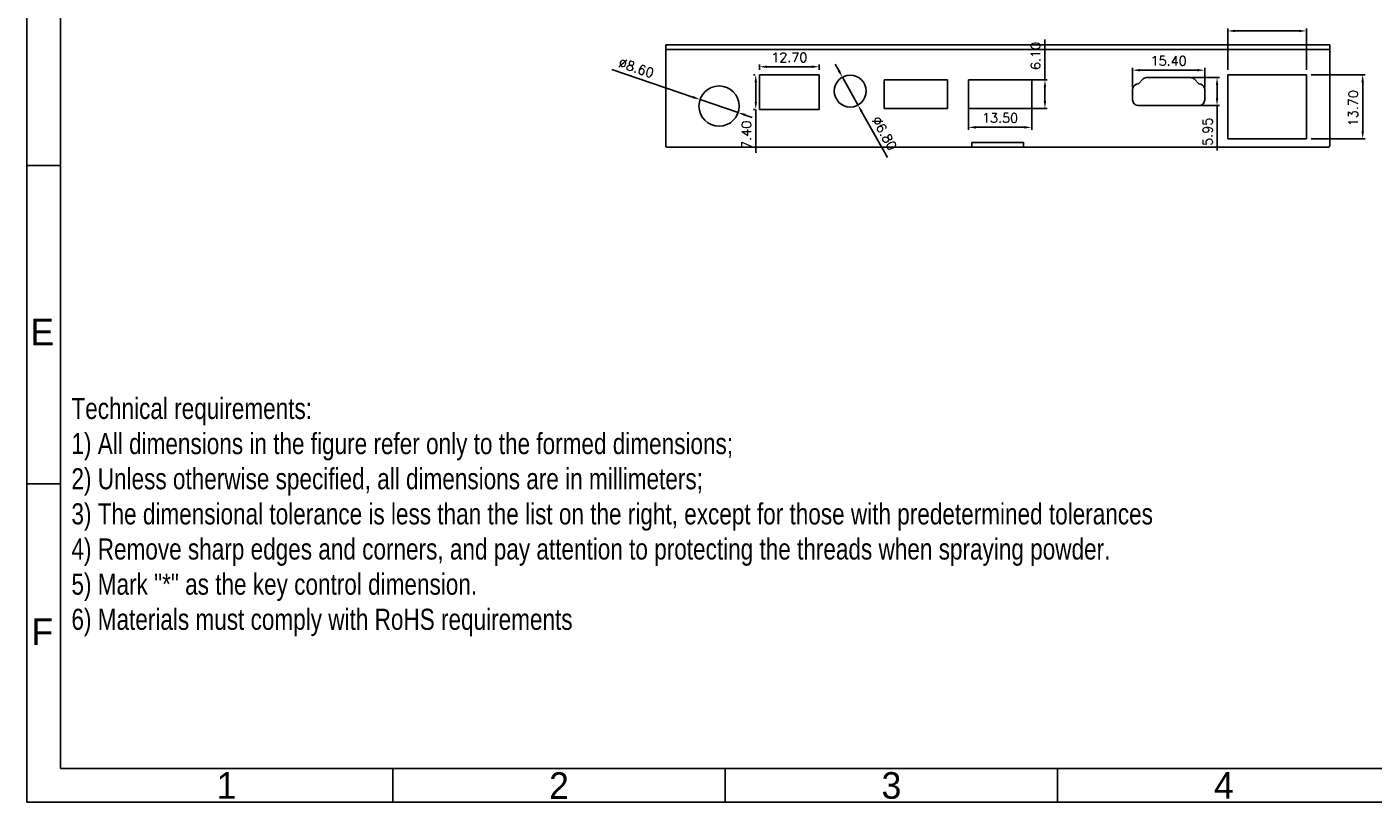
# Model space of a CAD drawing. Header units: millimetres. Extents: x 3323 to 3905, y -1050 to -642.
# Tile 1 of 12: x 3323 to 3611, y -1050 to -885. Entities that reach past the tile are written whole.
import ezdxf
from ezdxf.enums import TextEntityAlignment as Align

# ---------------------------------------------------------------- set-up
doc = ezdxf.new("R2010")
doc.units = ezdxf.units.MM
doc.layers.add('图框层', color=7, linetype='Continuous')
doc.layers.add('标注层', color=7, linetype='Continuous')
doc.styles.add('3', font='txt')
doc.styles.get("Standard").update_dxf_attribs({"font": 'txt', "bigfont": 'gbcbig.shx'})
doc.styles.add('样式 1', font='txt', dxfattribs={"width": 0.8, "height": 4})
doc.dimstyles.new('T2', dxfattribs={"dimtxt": 2, "dimasz": 1.6, "dimexe": 0.5, "dimexo": 1, "dimgap": 1, "dimtad": 1, "dimzin": 1, "dimdsep": 46, "dimtxsty": 'Standard', "dimcen": 0.5, "dimclrd": 4, "dimclre": 4, "dimclrt": 7, "dimadec": 1, "dimazin": 2, "dimtfac": 1, "dimtmove": 0, "dimatfit": 3, "dimfxl": 1.25, "dimarcsym": 0})

# ---------------------------------------------------------------- blocks, each defined once
blk = doc.blocks.new('*D15')
at = {"layer": 'Defpoints', "color": 0, "transparency": 16777216}
for p in [(3524.23, -899.28), (3537.73, -899.16), (3537.73, -906.04)]:
    blk.add_point(p, dxfattribs=at)
at = {"layer": '标注层', "color": 4, "lineweight": -2, "transparency": 16777216}
for p, q in [((3524.23, -900.28), (3524.23, -906.54)), ((3537.73, -900.16), (3537.73, -906.54)), ((3525.83, -906.04), (3536.13, -906.04))]:
    blk.add_line(p, q, dxfattribs=at)
at = {"layer": '标注层', "color": 4, "transparency": 16777216}
for points in [[(3525.83, -905.77), (3525.83, -906.31), (3524.23, -906.04)], [(3536.13, -905.77), (3536.13, -906.31), (3537.73, -906.04)]]:
    blk.add_solid(points, dxfattribs=at)
at = {"layer": '标注层', "color": 7, "transparency": 16777216, "insert": (3530.98, -904.04), "char_height": 2, "attachment_point": 5}
blk.add_mtext('13.50', dxfattribs=at)
blk = doc.blocks.new('*D16')
at = {"layer": 'Defpoints', "color": 0, "transparency": 16777216}
for p in [(3536.37, -895.9), (3540.57, -895.9), (3536.19, -902)]:
    blk.add_point(p, dxfattribs=at)
at = {"layer": '标注层', "color": 4, "lineweight": -2, "transparency": 16777216}
for p, q in [((3540.57, -895.9), (3540.57, -887.3)), ((3537.37, -895.9), (3541.07, -895.9)), ((3540.57, -900.4), (3540.57, -897.5)), ((3537.19, -902), (3541.07, -902))]:
    blk.add_line(p, q, dxfattribs=at)
at = {"layer": '标注层', "color": 4, "transparency": 16777216}
for points in [[(3540.3, -897.5), (3540.83, -897.5), (3540.57, -895.9)], [(3540.3, -900.4), (3540.83, -900.4), (3540.57, -902)]]:
    blk.add_solid(points, dxfattribs=at)
at = {"layer": '标注层', "color": 7, "transparency": 16777216, "insert": (3538.57, -890.8), "char_height": 2, "attachment_point": 5, "rotation": 90}
blk.add_mtext('6.10', dxfattribs=at)
blk = doc.blocks.new('*D17')
at = {"layer": 'Defpoints', "color": 0, "transparency": 16777216}
for p in [(3497.32, -895.33), (3500.64, -901.27)]:
    blk.add_point(p, dxfattribs=at)
at = {"layer": '标注层', "color": 4, "lineweight": -2, "transparency": 16777216}
for p, q in [((3496.54, -893.94), (3495.76, -892.54)), ((3497.32, -895.33), (3500.64, -901.27)), ((3506.92, -912.5), (3501.42, -902.67))]:
    blk.add_line(p, q, dxfattribs=at)
at = {"layer": '标注层', "color": 4, "transparency": 16777216}
for points in [[(3496.78, -893.81), (3496.31, -894.07), (3497.32, -895.33)], [(3501.65, -902.54), (3501.19, -902.8), (3500.64, -901.27)]]:
    blk.add_solid(points, dxfattribs=at)
at = {"layer": '标注层', "color": 7, "transparency": 16777216, "insert": (3506.3, -907.31), "char_height": 2, "attachment_point": 5, "rotation": 299.1914}
blk.add_mtext('∅6.80', dxfattribs=at)
blk = doc.blocks.new('*D18')
at = {"layer": 'Defpoints', "color": 0, "transparency": 16777216}
for p in [(3492.33, -893.11), (3479.63, -894.8), (3492.33, -894.8)]:
    blk.add_point(p, dxfattribs=at)
at = {"layer": '标注层', "color": 4, "lineweight": -2, "transparency": 16777216}
for p, q in [((3479.63, -893.8), (3479.63, -892.61)), ((3481.23, -893.11), (3490.73, -893.11)), ((3492.33, -893.8), (3492.33, -892.61))]:
    blk.add_line(p, q, dxfattribs=at)
at = {"layer": '标注层', "color": 4, "transparency": 16777216}
for points in [[(3481.23, -892.84), (3481.23, -893.38), (3479.63, -893.11)], [(3490.73, -892.84), (3490.73, -893.38), (3492.33, -893.11)]]:
    blk.add_solid(points, dxfattribs=at)
at = {"layer": '标注层', "color": 7, "transparency": 16777216, "insert": (3485.98, -891.11), "char_height": 2, "attachment_point": 5}
blk.add_mtext('12.70', dxfattribs=at)
blk = doc.blocks.new('*D19')
at = {"layer": 'Defpoints', "color": 0, "transparency": 16777216}
for p in [(3479.63, -894.8), (3478.81, -902.2), (3479.63, -902.2)]:
    blk.add_point(p, dxfattribs=at)
at = {"layer": '标注层', "color": 4, "lineweight": -2, "transparency": 16777216}
for p, q in [((3478.63, -894.8), (3478.31, -894.8)), ((3478.81, -896.4), (3478.81, -900.6)), ((3478.63, -902.2), (3478.31, -902.2)), ((3478.81, -902.2), (3478.81, -911.47))]:
    blk.add_line(p, q, dxfattribs=at)
at = {"layer": '标注层', "color": 4, "transparency": 16777216}
for points in [[(3478.55, -896.4), (3479.08, -896.4), (3478.81, -894.8)], [(3478.55, -900.6), (3479.08, -900.6), (3478.81, -902.2)]]:
    blk.add_solid(points, dxfattribs=at)
at = {"layer": '标注层', "color": 7, "transparency": 16777216, "insert": (3476.81, -907.63), "char_height": 2, "attachment_point": 5, "rotation": 90}
blk.add_mtext('7.40', dxfattribs=at)
blk = doc.blocks.new('*D20')
at = {"layer": 'Defpoints', "color": 0, "transparency": 16777216}
for p in [(3466.91, -900.11), (3475.05, -902.89)]:
    blk.add_point(p, dxfattribs=at)
at = {"layer": '标注层', "color": 4, "lineweight": -2, "transparency": 16777216}
for p, q in [((3448.08, -893.69), (3465.4, -899.6)), ((3475.05, -902.89), (3466.91, -900.11)), ((3476.57, -903.41), (3478.08, -903.92))]:
    blk.add_line(p, q, dxfattribs=at)
at = {"layer": '标注层', "color": 4, "transparency": 16777216}
for points in [[(3465.48, -899.34), (3465.31, -899.85), (3466.91, -900.11)], [(3476.65, -903.15), (3476.48, -903.66), (3475.05, -902.89)]]:
    blk.add_solid(points, dxfattribs=at)
at = {"layer": '标注层', "color": 7, "transparency": 16777216, "insert": (3453.3, -893.36), "char_height": 2, "attachment_point": 5, "rotation": 341.1591}
blk.add_mtext('∅8.60', dxfattribs=at)
blk = doc.blocks.new('*D26')
at = {"layer": 'Defpoints', "color": 0, "transparency": 16777216}
for p in [(3574.68, -893.84), (3559.28, -898.46), (3574.68, -898.46)]:
    blk.add_point(p, dxfattribs=at)
at = {"layer": '标注层', "color": 4, "lineweight": -2, "transparency": 16777216}
for p, q in [((3559.28, -897.46), (3559.28, -893.34)), ((3560.88, -893.84), (3573.08, -893.84)), ((3574.68, -897.46), (3574.68, -893.34))]:
    blk.add_line(p, q, dxfattribs=at)
at = {"layer": '标注层', "color": 4, "transparency": 16777216}
for points in [[(3560.88, -893.57), (3560.88, -894.11), (3559.28, -893.84)], [(3573.08, -893.57), (3573.08, -894.11), (3574.68, -893.84)]]:
    blk.add_solid(points, dxfattribs=at)
at = {"layer": '标注层', "color": 7, "transparency": 16777216, "insert": (3566.98, -891.84), "char_height": 2, "attachment_point": 5}
blk.add_mtext('15.40', dxfattribs=at)
blk = doc.blocks.new('*D27')
at = {"layer": 'Defpoints', "color": 0, "transparency": 16777216}
for p in [(3570.98, -895.43), (3570.98, -901.38), (3577.31, -901.38)]:
    blk.add_point(p, dxfattribs=at)
at = {"layer": '标注层', "color": 4, "lineweight": -2, "transparency": 16777216}
for p, q in [((3571.98, -895.43), (3577.81, -895.43)), ((3577.31, -897.03), (3577.31, -899.78)), ((3571.98, -901.38), (3577.81, -901.38)), ((3577.31, -901.38), (3577.31, -910.98))]:
    blk.add_line(p, q, dxfattribs=at)
at = {"layer": '标注层', "color": 4, "transparency": 16777216}
for points in [[(3577.05, -897.03), (3577.58, -897.03), (3577.31, -895.43)], [(3577.05, -899.78), (3577.58, -899.78), (3577.31, -901.38)]]:
    blk.add_solid(points, dxfattribs=at)
at = {"layer": '标注层', "color": 7, "transparency": 16777216, "insert": (3575.31, -906.98), "char_height": 2, "attachment_point": 5, "rotation": 90}
blk.add_mtext('5.95', dxfattribs=at)

msp = doc.modelspace()

# ---------------------------------------------------------------- linework, layer by layer
at = {"color": 7}
for p, q in [((3459.582, -909.902), (3459.582, -888.402)), ((3601.382, -888.402), (3459.582, -888.402)), ((3601.382, -889.402), (3459.582, -889.402)), ((3601.382, -909.902), (3601.382, -888.402)), ((3479.632, -902.202), (3479.632, -894.802)), ((3479.632, -894.802), (3492.332, -894.802)), ((3492.332, -894.802), (3492.332, -902.202)), ((3560.121, -896.854), (3560.466, -896.745)), ((3560.597, -896.661), (3561.368, -895.821)), ((3562.252, -895.432), (3571.712, -895.432)), ((3572.597, -895.821), (3573.368, -896.661)), ((3573.498, -896.745), (3573.844, -896.854)), ((3579.732, -894.802), (3596.232, -894.802)), ((3559.282, -900.182), (3559.282, -897.998)), ((3574.682, -897.998), (3574.682, -900.182)), ((3492.332, -902.202), (3479.632, -902.202)), ((3573.482, -901.382), (3560.482, -901.382)), ((3459.982, -910.302), (3600.982, -910.302)), ((3535.982, -909.302), (3524.982, -909.302)), ((3524.982, -909.302), (3524.982, -910.302)), ((3535.982, -909.302), (3535.982, -910.302))]:
    msp.add_line(p, q, dxfattribs=at)
at = {"color": 1, "linetype": 'Continuous'}
for p, q in [((3506.232, -902.002), (3506.232, -895.902)), ((3506.232, -895.902), (3519.732, -895.902)), ((3519.732, -895.902), (3519.732, -902.002)), ((3524.232, -902.002), (3524.232, -895.902)), ((3524.232, -895.902), (3537.732, -895.902)), ((3537.732, -895.902), (3537.732, -902.002)), ((3519.732, -902.002), (3506.232, -902.002)), ((3537.732, -902.002), (3524.232, -902.002))]:
    msp.add_line(p, q, dxfattribs=at)
at = {"color": 1}
for p, q in [((3579.582, -894.802), (3596.382, -894.802)), ((3579.582, -908.502), (3579.582, -894.802)), ((3596.382, -894.802), (3596.382, -908.502)), ((3596.382, -908.502), (3579.582, -908.502))]:
    msp.add_line(p, q, dxfattribs=at)
at = {"color": 7}
for centre, radius in [((3498.982, -898.302), 3.4), ((3470.982, -901.502), 4.3)]:
    msp.add_circle(centre, radius, dxfattribs=at)
for centre, radius, start, end in [((3560.376, -896.459), 0.3, 287.52557, 317.48955), ((3562.252, -896.632), 1.2, 90, 137.48955), ((3571.712, -896.632), 1.2, 42.51045, 90), ((3573.589, -896.459), 0.3, 222.51045, 252.47443), ((3560.482, -897.998), 1.2, 107.52557, 180), ((3573.482, -897.998), 1.2, 0, 72.47443), ((3560.482, -900.182), 1.2, 180, 270), ((3573.482, -900.182), 1.2, 270, 0), ((3459.982, -909.902), 0.4, 180, 270), ((3600.982, -909.902), 0.4, 270, 0)]:
    msp.add_arc(centre, radius, start, end, dxfattribs=at)
at = {"layer": '图框层', "color": 0}
for p, q in [((3330.325, -649.667), (3330.325, -1042.926)), ((3323.184, -982.144), (3330.325, -982.144)), ((3898.207, -1042.926), (3330.325, -1042.926)), ((3401.31, -1050.067), (3401.31, -1042.926)), ((3472.296, -1050.067), (3472.296, -1042.926)), ((3543.281, -1050.067), (3543.281, -1042.926)), ((3905.349, -1050.067), (3323.184, -1050.067))]:
    msp.add_line(p, q, dxfattribs=at)
at = {"layer": '图框层'}
msp.add_line((3323.184, -914.22), (3330.325, -914.22), dxfattribs=at)
at = {"layer": '标注层', "color": 0}
msp.add_line((3323.184, -642.526), (3323.184, -1050.067), dxfattribs=at)
at = {"layer": '标注层', "color": 1}
for p, q in [((3579.582, -893.802), (3579.582, -884.971)), ((3596.382, -893.802), (3596.382, -884.971)), ((3581.182, -885.471), (3594.782, -885.471)), ((3597.382, -894.802), (3608.912, -894.802)), ((3608.412, -906.902), (3608.412, -896.402)), ((3597.382, -908.502), (3608.912, -908.502))]:
    msp.add_line(p, q, dxfattribs=at)
for points in [[(3581.182, -885.205), (3581.182, -885.738), (3579.582, -885.471)], [(3594.782, -885.205), (3594.782, -885.738), (3596.382, -885.471)], [(3608.146, -896.402), (3608.679, -896.402), (3608.412, -894.802)], [(3608.146, -906.902), (3608.679, -906.902), (3608.412, -908.502)]]:
    msp.add_solid(points, dxfattribs=at)

# ---------------------------------------------------------------- texts
at = {"layer": '图框层', "color": 0, "style": '3'}
for s, p in [('E', (3326.446, -949.748)), ('F', (3326.446, -1013.712)), ('1', (3365.818, -1046.518)), ('2', (3436.803, -1046.518)), ('3', (3507.788, -1046.518)), ('4', (3578.774, -1046.518))]:
    msp.add_text(s, height=5.679, rotation=0, dxfattribs=at).set_placement(p, align=Align.MIDDLE)
at = {"layer": '图框层', "color": 0, "insert": (3332.689, -963.794), "char_height": 4.5, "width": 232.09382, "attachment_point": 1, "style": '样式 1'}
msp.add_mtext('Technical requirements:^J1) All dimensions in the figure refer only to the formed dimensions;^J2) Unless otherwise specified, all dimensions are in millimeters;^J3) The dimensional tolerance is less than the list on the right, except for those with predetermined tolerances^J4) Remove sharp edges and corners, and pay attention to protecting the threads when spraying powder.^J5) Mark "*" as the key control dimension.^J6) Materials must comply with RoHS requirements', dxfattribs=at)
at = {"layer": '标注层', "color": 1, "insert": (3606.412, -901.952), "char_height": 2, "attachment_point": 5, "rotation": 90}
msp.add_mtext('13.70', dxfattribs=at)

# ---------------------------------------------------------------- dimensions: what is measured, and where the dimension line sits
at = {"layer": '标注层', "color": 1}
for base, p1, p2, picture, middle in [((3540.567, -895.902), (3536.186, -902.002), (3536.37, -895.902), '*D16', (3538.567, -890.802)), ((3478.814, -902.202), (3479.632, -894.802), (3479.632, -902.202), '*D19', (3476.814, -907.635)), ((3577.313, -901.382), (3570.976, -895.432), (3570.976, -901.382), '*D27', (3575.313, -906.982))]:
    dim = msp.add_linear_dim(base=base, p1=p1, p2=p2, angle=90, dimstyle='T2', dxfattribs=at)
    dim.commit()
    dim.dimension.update_dxf_attribs({"geometry": picture, "text_midpoint": middle})
dim = msp.add_diameter_dim_2p(p1=(3475.052, -902.89), p2=(3466.913, -900.113), dimstyle='T2', dxfattribs=at)
dim.commit()
dim.dimension.update_dxf_attribs({"geometry": '*D20', "text_midpoint": (3452.656, -895.248), "dimtype": 163})
for base, p1, p2, picture, middle in [((3492.332, -893.11), (3479.632, -894.802), (3492.332, -894.802), '*D18', (3485.982, -891.11)), ((3574.682, -893.839), (3559.282, -898.462), (3574.682, -898.462), '*D26', (3566.982, -891.839)), ((3537.732, -906.041), (3524.232, -899.281), (3537.732, -899.164), '*D15', (3530.982, -904.041))]:
    dim = msp.add_linear_dim(base=base, p1=p1, p2=p2, dimstyle='T2', dxfattribs=at)
    dim.commit()
    dim.dimension.update_dxf_attribs({"geometry": picture, "text_midpoint": middle})
dim = msp.add_diameter_dim_2p(p1=(3497.324, -895.333), p2=(3500.641, -901.27), dimstyle='T2', dxfattribs=at)
dim.commit()
dim.dimension.update_dxf_attribs({"geometry": '*D17', "text_midpoint": (3506.305, -907.307)})

doc.saveas('drawing.dxf')
